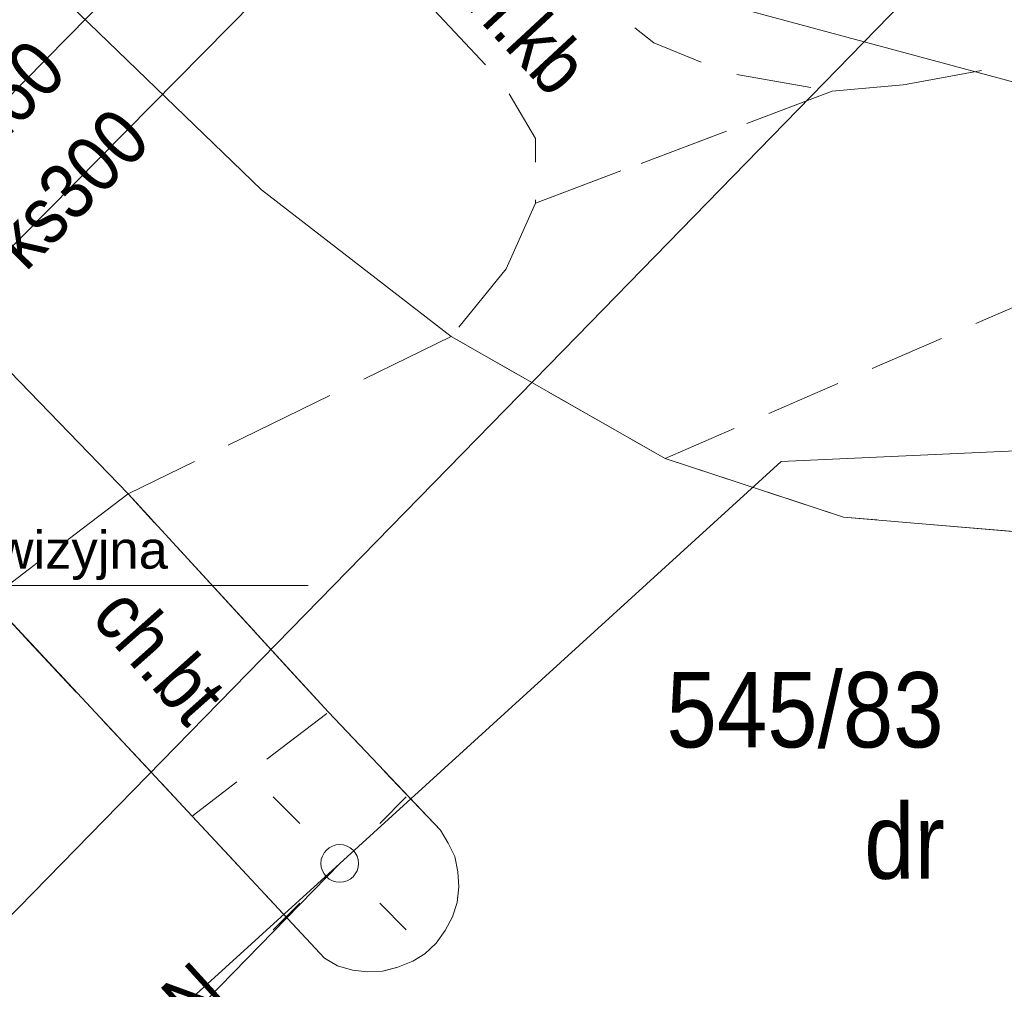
# Model space of a CAD drawing. Header units: metres. Extents: x 10302 to 38325, y -10115 to 6670.
# Tile 12 of 29: x 10967 to 10980, y -5491 to -5478. Entities that reach past the tile are written whole.
import ezdxf
from ezdxf.enums import TextEntityAlignment as Align

# ---------------------------------------------------------------- set-up
doc = ezdxf.new("R2010")
doc.units = ezdxf.units.M
doc.linetypes.add('1.0_0.5', pattern=[1.5, 1, -0.5])
doc.linetypes.add('1.5_0.5', pattern=[2, 1.5, -0.5])
doc.layers.add('!opisy', color=7, linetype='Continuous', lineweight=18)
for name, color, linetype in [('209-oznaczenie konturu klasyfikacyjnego', 7, 'Continuous'), ('211-numer działki ewidencyjnej', 7, 'Continuous'), ('chodnik', 7, 'Continuous'), ('chodnik-Atr17', 7, 'Continuous'), ('jezdnia', 7, 'Continuous'), ('krawężnik', 7, 'Continuous'), ('latarnia', 7, 'Continuous'), ('przewód ciepłowniczy', 7, 'Continuous'), ('przewód elektroenergetyczny podziemny', 7, 'Continuous'), ('przewód elektroenergetyczny podziemny-Atr1', 7, 'Continuous'), ('przewód gazowy', 7, 'Continuous'), ('przewód kanalizacyjny', 7, 'Continuous'), ('przewód kanalizacyjny-Atr1', 7, 'Continuous'), ('przewód wodociągowy', 7, 'Continuous'), ('przewód wodociągowy-Atr1', 7, 'Continuous')]:
    doc.layers.add(name, color=color, linetype=linetype)
doc.styles.add('MapaZas', font='geodezja.shx', dxfattribs={"width": 0.9})
doc.styles.get("Standard").update_dxf_attribs({"font": 'arial.ttf'})

# ---------------------------------------------------------------- blocks, each defined once
blk = doc.blocks.new('SM01')
at = {"color": 0, "linetype": 'Continuous', "lineweight": 13}
for p, q in [((-0.53, 0.531), (-0.883, 0.884)), ((0.531, 0.531), (0.884, 0.884)), ((-0.53, -0.53), (-0.883, -0.883)), ((0.531, -0.53), (0.884, -0.883))]:
    blk.add_line(p, q, dxfattribs=at)
blk.add_circle((0, 0), 0.25, dxfattribs=at)

msp = doc.modelspace()

# ---------------------------------------------------------------- linework, layer by layer
at = {"layer": '!opisy', "color": 24}
msp.add_lwpolyline([(10970.433, -5485.904), (10962.633, -5485.904), (10958.831, -5492.81)], dxfattribs=at)
at = {"layer": 'chodnik', "color": 7, "linetype": '1.0_0.5', "lineweight": 13, "flags": 128}
for points in [[(10973.45, -5480.828), (10977.39, -5479.338), (10976, -5479.098), (10975.02, -5478.698), (10973.78, -5477.708), (10970.69, -5474.438), (10969.61, -5475.608), (10973.02, -5479.238), (10973.45, -5479.968)], [(10968.04, -5484.688), (10966.2, -5486.088), (10968.89, -5488.968), (10970.7, -5487.588)]]:
    msp.add_lwpolyline(points, close=True, dxfattribs=at)
at = {"layer": 'chodnik', "color": 7, "linetype": '1.0_0.5', "lineweight": 13}
msp.add_lwpolyline([(11001.59, -5474.788), (10996.54, -5478.938), (10994.26, -5479.148), (10989.33, -5478.328), (10982.32, -5478.518), (10978.38, -5479.248), (10977.39, -5479.338), (10973.45, -5480.828), (10973.06, -5481.698), (10972.33, -5482.598), (10975.17, -5484.218), (10979.85, -5482.188), (10986.91, -5481.388), (10992.85, -5482.158), (10996.79, -5483.448), (10998.29, -5482.568), (10999.87, -5481.028), (10998.6, -5480.588), (11002.66, -5476.138)], dxfattribs=at)
at = {"layer": 'jezdnia', "color": 7, "linetype": '1.5_0.5', "lineweight": 13, "flags": 128}
msp.add_lwpolyline([(11010.47, -5496.178), (11007.08, -5492.788), (11006.17, -5493.628), (11005.16, -5493.748), (11004.47, -5493.258), (11002.67, -5491.208), (11001.75, -5490.578), (11001.08, -5489.758), (11000.3, -5488.088), (11000.43, -5486.678), (10996.79, -5483.448), (10994.32, -5484.518), (10991.78, -5484.938), (10988.72, -5485.018), (10984.4, -5485.168), (10980.15, -5485.218), (10977.54, -5484.998), (10975.17, -5484.218), (10972.33, -5482.598), (10968.04, -5484.688), (10970.7, -5487.588), (10972.19, -5489.158), (10972.29, -5489.328), (10972.38, -5489.508), (10972.42, -5489.708), (10972.43, -5489.908), (10972.41, -5490.118), (10972.35, -5490.308), (10972.25, -5490.488), (10972.13, -5490.658), (10971.98, -5490.798), (10971.82, -5490.898), (10971.62, -5490.978), (10971.42, -5491.028), (10971.22, -5491.038), (10971.02, -5491.018), (10970.82, -5490.958), (10970.65, -5490.858), (10968.89, -5488.968), (10966.2, -5486.088), (10963.65, -5489.578), (10965.35, -5492.378), (10966.28, -5496.398), (10965.73, -5499.918), (10965.62, -5500.378), (10964.84, -5503.838), (10964.7, -5508.798), (10964.66, -5512.858), (10963.57, -5517.778), (10967.54, -5520.738), (10968.81, -5520.328), (10973.35, -5516.838), (10973.2, -5516.638), (10973.06, -5516.418), (10972.91, -5516.208), (10972.77, -5515.988), (10972.64, -5515.778), (10972.51, -5515.548), (10972.38, -5515.328), (10972.26, -5515.108), (10972.13, -5514.888), (10972.02, -5514.658), (10971.9, -5514.428), (10971.8, -5514.198), (10971.68, -5513.968), (10971.58, -5513.738), (10971.48, -5513.498), (10971.38, -5513.258), (10971.29, -5513.028), (10971.2, -5512.788), (10971.11, -5512.548), (10971.03, -5512.308), (10970.95, -5512.058), (10970.88, -5511.818), (10970.8, -5511.568), (10970.74, -5511.328), (10970.67, -5511.078), (10970.61, -5510.838), (10970.55, -5510.588), (10970.49, -5510.328), (10970.45, -5510.078), (10970.4, -5509.828), (10970.32, -5509.318), (10970.29, -5509.068), (10970.25, -5508.818), (10970.23, -5508.568), (10970.21, -5508.308), (10970.19, -5508.058), (10970.17, -5507.798), (10970.16, -5507.548), (10970.15, -5507.288), (10970.14, -5507.038), (10970.15, -5506.778), (10970.15, -5506.528), (10970.16, -5506.268), (10970.17, -5506.018), (10970.19, -5505.758), (10970.2, -5505.498), (10970.21, -5505.438), (10970.21, -5505.368), (10970.23, -5505.298), (10970.23, -5505.228), (10970.24, -5505.158), (10970.24, -5505.088), (10970.26, -5504.948), (10970.26, -5504.878), (10970.27, -5504.808), (10970.29, -5504.738), (10970.3, -5504.678), (10970.3, -5504.608), (10970.31, -5504.538), (10970.33, -5504.398), (10970.37, -5504.148), (10970.41, -5503.898), (10970.46, -5503.648), (10970.5, -5503.398), (10970.55, -5503.148), (10970.61, -5502.898), (10970.73, -5502.408), (10970.8, -5502.158), (10970.87, -5501.918), (10970.94, -5501.678), (10971.03, -5501.428), (10971.1, -5501.188), (10971.18, -5500.948), (10971.28, -5500.718), (10971.37, -5500.478), (10971.47, -5500.238), (10971.56, -5500.008), (10971.67, -5499.768), (10971.78, -5499.548), (10971.88, -5499.318), (10972, -5499.088), (10972.11, -5498.858), (10972.24, -5498.638), (10972.36, -5498.418), (10972.48, -5498.198), (10972.62, -5497.978), (10972.75, -5497.758), (10972.89, -5497.548), (10973.03, -5497.338), (10973.17, -5497.128), (10973.32, -5496.918), (10973.47, -5496.708), (10973.62, -5496.508), (10973.78, -5496.308), (10973.93, -5496.108), (10974.1, -5495.918), (10974.26, -5495.718), (10974.43, -5495.528), (10974.6, -5495.338), (10974.77, -5495.158), (10974.95, -5494.968), (10975.13, -5494.788), (10975.31, -5494.618), (10975.49, -5494.438), (10975.68, -5494.268), (10975.87, -5494.098), (10976.06, -5493.928), (10976.25, -5493.768), (10976.46, -5493.608), (10976.65, -5493.448), (10977.06, -5493.148), (10977.27, -5492.988), (10977.47, -5492.858), (10977.68, -5492.708), (10977.9, -5492.568), (10978.11, -5492.438), (10978.33, -5492.308), (10978.54, -5492.188), (10978.77, -5492.058), (10978.99, -5491.928), (10979.21, -5491.818), (10979.44, -5491.698), (10979.67, -5491.598), (10979.9, -5491.488), (10980.13, -5491.378), (10980.36, -5491.278), (10980.59, -5491.178), (10980.82, -5491.088), (10981.07, -5490.998), (10981.31, -5490.908), (10981.54, -5490.828), (10981.78, -5490.738), (10982.02, -5490.668), (10982.26, -5490.598), (10982.51, -5490.528), (10982.76, -5490.458), (10983, -5490.398), (10983.25, -5490.338), (10983.49, -5490.278), (10983.74, -5490.238), (10984.24, -5490.138), (10984.49, -5490.098), (10984.73, -5490.068), (10985, -5490.028), (10985.25, -5490.008), (10985.5, -5489.978), (10985.75, -5489.948), (10986, -5489.938), (10986.25, -5489.918), (10986.51, -5489.908), (10986.76, -5489.898), (10987.01, -5489.898), (10987.27, -5489.898), (10987.52, -5489.908), (10987.77, -5489.908), (10988.02, -5489.918), (10988.28, -5489.928), (10988.53, -5489.948), (10988.78, -5489.978), (10989.03, -5489.998), (10989.29, -5490.028), (10989.54, -5490.058), (10989.79, -5490.098), (10990.03, -5490.138), (10990.28, -5490.188), (10990.53, -5490.228), (10990.78, -5490.288), (10991.03, -5490.338), (10991.27, -5490.398), (10991.52, -5490.458), (10991.77, -5490.518), (10992.01, -5490.598), (10992.25, -5490.668), (10992.49, -5490.748), (10992.73, -5490.828), (10992.97, -5490.918), (10993.21, -5491.008), (10993.44, -5491.088), (10993.68, -5491.198), (10993.9, -5491.288), (10994.14, -5491.398), (10994.37, -5491.498), (10994.6, -5491.618), (10994.83, -5491.718), (10995.05, -5491.838), (10995.27, -5491.958), (10995.49, -5492.078), (10995.72, -5492.208), (10995.94, -5492.338), (10996.14, -5492.468), (10996.36, -5492.608), (10996.57, -5492.738), (10996.79, -5492.878), (10996.99, -5493.028), (10997.19, -5493.178), (10997.4, -5493.338), (10997.6, -5493.488), (10997.79, -5493.638), (10997.99, -5493.808), (10998.19, -5493.968), (10998.37, -5494.128), (10998.57, -5494.308), (10998.75, -5494.468), (10998.94, -5494.648), (10999.12, -5494.828), (10999.3, -5495.008), (10999.48, -5495.178), (10999.64, -5495.378), (10999.82, -5495.558), (10999.99, -5495.748), (11000.14, -5495.948), (11000.31, -5496.138), (11000.62, -5496.538), (11000.78, -5496.738), (11000.92, -5496.938), (11001.07, -5497.148), (11001.22, -5497.358), (11001.35, -5497.568), (11001.49, -5497.778), (11001.63, -5497.988), (11001.76, -5498.218), (11001.89, -5498.428), (11002.01, -5498.648), (11002.13, -5498.868), (11002.25, -5499.098), (11002.36, -5499.328), (11002.48, -5499.548), (11002.58, -5499.778), (11002.69, -5500.008), (11002.79, -5500.248), (11002.88, -5500.478), (11002.98, -5500.718)], close=True, dxfattribs=at)
at = {"layer": 'krawężnik', "color": 7, "linetype": 'Continuous', "lineweight": 13, "flags": 128}
for points in [[(10999.87, -5481.028), (10998.29, -5482.568), (10996.79, -5483.448), (10994.32, -5484.518), (10991.78, -5484.938), (10988.72, -5485.018), (10984.4, -5485.168), (10980.15, -5485.218), (10977.54, -5484.998), (10975.17, -5484.218), (10972.33, -5482.598), (10969.81, -5480.648), (10965.1, -5476.098), (10958.11, -5470.418), (10951.88, -5464.568)], [(10972.19, -5489.158), (10970.7, -5487.588), (10968.04, -5484.688), (10963.59, -5480.088)], [(10962.07, -5481.808), (10966.2, -5486.088), (10968.89, -5488.968), (10970.65, -5490.858)], [(10972.19, -5489.158), (10972.29, -5489.328), (10972.38, -5489.508), (10972.42, -5489.708), (10972.43, -5489.908), (10972.41, -5490.118), (10972.35, -5490.308), (10972.25, -5490.488), (10972.13, -5490.658), (10971.98, -5490.798), (10971.82, -5490.898), (10971.62, -5490.978), (10971.42, -5491.028), (10971.22, -5491.038), (10971.02, -5491.018), (10970.82, -5490.958), (10970.65, -5490.858)]]:
    msp.add_lwpolyline(points, dxfattribs=at)
at = {"layer": 'przewód ciepłowniczy', "color": 212, "linetype": 'Continuous', "lineweight": 13, "flags": 128}
msp.add_lwpolyline([(10908.02, -5416.128), (10929.16, -5439.128), (10949.01, -5459.608), (10951.42, -5457.088), (10954.34, -5459.928), (10951.87, -5462.418), (10965.22, -5475.288), (10995.61, -5483.478), (11006.72, -5496.948), (11009.31, -5517.628)], dxfattribs=at)
at = {"layer": 'przewód elektroenergetyczny podziemny', "color": 1, "linetype": 'Continuous', "lineweight": 13, "flags": 128}
for points in [[(10970.85, -5489.598), (10964.47, -5496.138), (10956.27, -5486.878), (10943, -5473.378)], [(10970.85, -5489.598), (10976.71, -5484.258), (10986.64, -5483.808), (10993.02, -5483.908), (10995.13, -5484.528), (11000.11, -5487.238), (11002.64, -5489.448)], [(10965.24, -5494.608), (10966.6, -5493.468), (10970.85, -5489.598)]]:
    msp.add_lwpolyline(points, dxfattribs=at)
at = {"layer": 'przewód gazowy', "color": 40, "linetype": 'Continuous', "lineweight": 13}
msp.add_lwpolyline([(11025.779, -5451.569), (11010.72, -5466.618), (10998.79, -5476.758), (10980.22, -5476.208), (10974, -5482.598), (10964.11, -5492.718), (10962.13, -5494.758), (10961.3, -5495.608)], dxfattribs=at)
at = {"layer": 'przewód kanalizacyjny', "color": 34, "linetype": 'Continuous', "lineweight": 13, "flags": 128}
msp.add_lwpolyline([(10957.07, -5490.958), (10973.48, -5474.328)], dxfattribs=at)
at = {"layer": 'przewód wodociągowy', "color": 5, "linetype": 'Continuous', "lineweight": 13, "flags": 128}
msp.add_lwpolyline([(10955.79, -5490.248), (10972.67, -5473.098), (10972.8, -5472.878)], dxfattribs=at)

# ---------------------------------------------------------------- block references
at = {"layer": 'latarnia', "color": 7, "linetype": 'Continuous', "lineweight": 13}
msp.add_blockref('SM01', (10970.85, -5489.598), dxfattribs=at)

# ---------------------------------------------------------------- texts
at = {"layer": '!opisy', "color": 24, "insert": (10963.212, -5485.182), "char_height": 0.5, "width": 7.1, "attachment_point": 1}
msp.add_mtext('studnia rewizyjna %%C1200', dxfattribs=at)
at = {"layer": '209-oznaczenie konturu klasyfikacyjnego', "color": 3, "linetype": 'Continuous', "lineweight": 13, "style": 'MapaZas', "width": 0.9}
msp.add_text('dr', height=1, dxfattribs=at).set_placement((10977.814, -5488.802), align=Align.TOP_LEFT)
at = {"layer": '211-numer działki ewidencyjnej', "color": 3, "linetype": 'Continuous', "lineweight": 13, "style": 'MapaZas', "width": 0.9}
msp.add_text('545/83', height=1, dxfattribs=at).set_placement((10975.188, -5488.057))
at = {"layer": 'chodnik-Atr17', "color": 7, "lineweight": 13, "style": 'MapaZas', "width": 0.9}
msp.add_text('ch.kb', height=0.75, rotation=312.838, dxfattribs=at).set_placement((10972.2, -5477.868))
msp.add_text('ch.bt', height=0.75, rotation=311.617, dxfattribs=at).set_placement((10968.46, -5486.828), align=Align.MIDDLE_CENTER)
at = {"layer": 'przewód elektroenergetyczny podziemny-Atr1', "color": 1, "lineweight": 13, "style": 'MapaZas', "width": 0.9}
msp.add_text('eN', height=0.75, rotation=42.32, dxfattribs=at).set_placement((10968.73, -5491.528), align=Align.MIDDLE_CENTER)
at = {"layer": 'przewód kanalizacyjny-Atr1', "color": 34, "lineweight": 13, "style": 'MapaZas', "width": 0.9}
msp.add_text('ks300', height=0.75, rotation=45.379, dxfattribs=at).set_placement((10967.26, -5480.628), align=Align.MIDDLE_CENTER)
at = {"layer": 'przewód wodociągowy-Atr1', "color": 5, "lineweight": 13, "style": 'MapaZas', "width": 0.9}
msp.add_text('wo160', height=0.75, rotation=45.45, dxfattribs=at).set_placement((10966.06, -5479.808), align=Align.MIDDLE_CENTER)

doc.saveas('drawing.dxf')
